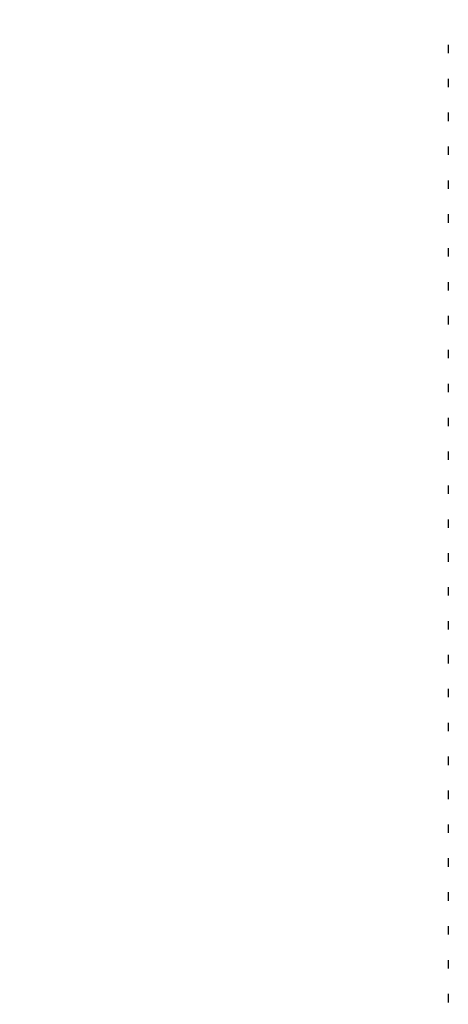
# Model space of a CAD drawing. Header units: millimetres. Extents: x 0 to 420, y 0 to 297.
# Tile 59 of 81: x 325.42 to 326.74, y 174.31 to 177.34. Entities that reach past the tile are written whole.
import ezdxf

# ---------------------------------------------------------------- set-up
doc = ezdxf.new("R2010")
doc.units = ezdxf.units.MM
doc.layers.add('QUOTE', color=174, linetype='Continuous')
doc.styles.add('SLDTEXTSTYLE3', font='TXT', dxfattribs={"width": 0.75})
doc.dimstyles.new('SLDDIMSTYLE0', dxfattribs={"dimtxt": 3, "dimasz": 3, "dimexe": 0, "dimexo": 0.0625, "dimgap": 0.75, "dimtad": 1, "dimlfac": 9.583032, "dimrnd": 1e-09, "dimzin": 12, "dimdsep": 46, "dimtxsty": 'SLDTEXTSTYLE3', "dimsah": 1, "dimcen": 0.09, "dimadec": 0, "dimazin": 3, "dimtfac": 1, "dimtdec": 3, "dimtofl": 0, "dimtmove": 0, "dimatfit": 3, "dimfxl": 0, "dimfrac": 2, "dimtolj": 1, "dimtzin": 12, "dimarcsym": 0})

# ---------------------------------------------------------------- blocks, each defined once
blk = doc.blocks.new('_D_2')
at = {"layer": 'QUOTE'}
for p, q in [((322.7898, 261.1457), (348.4196, 261.1457)), ((346.4196, 166.2801), (346.4196, 261.1457)), ((335.7879, 166.2801), (348.4196, 166.2801))]:
    blk.add_line(p, q, dxfattribs=at)
for points in [[(346.4196, 261.1457), (345.9196, 258.1457), (346.9196, 258.1457)], [(346.4196, 166.2801), (346.9196, 169.2801), (345.9196, 169.2801)]]:
    blk.add_solid(points, dxfattribs=at)
at = {"layer": 'QUOTE', "insert": (342.5524, 208.7254), "char_height": 3, "attachment_point": 1, "rotation": 90, "style": 'SLDTEXTSTYLE3'}
blk.add_mtext('909,1', dxfattribs=at)

msp = doc.modelspace()

# ---------------------------------------------------------------- linework, layer by layer
at = {"color": 7, "linetype": 'Continuous', "lineweight": 25}
for p, q in [((326.7378, 177.2603), (326.7378, 177.2343)), ((326.7378, 177.1559), (326.7378, 177.1299)), ((326.7378, 177.0516), (326.7378, 177.0256)), ((326.7378, 176.9472), (326.7378, 176.9212)), ((326.7378, 176.8429), (326.7378, 176.8169)), ((326.7378, 176.7385), (326.7378, 176.7125)), ((326.7378, 176.6342), (326.7378, 176.6082)), ((326.7378, 176.5298), (326.7378, 176.5038)), ((326.7378, 176.4255), (326.7378, 176.3995)), ((326.7378, 176.3211), (326.7378, 176.2951)), ((326.7378, 176.2168), (326.7378, 176.1908)), ((326.7378, 176.1124), (326.7378, 176.0864)), ((326.7378, 176.0081), (326.7378, 175.9821)), ((326.7378, 175.9037), (326.7378, 175.8777)), ((326.7378, 175.7994), (326.7378, 175.7733)), ((326.7378, 175.695), (326.7378, 175.669)), ((326.7378, 175.5907), (326.7378, 175.5646)), ((326.7378, 175.4863), (326.7378, 175.4603)), ((326.7378, 175.382), (326.7378, 175.3559)), ((326.7378, 175.2776), (326.7378, 175.2516)), ((326.7378, 175.1733), (326.7378, 175.1472)), ((326.7378, 175.0689), (326.7378, 175.0429)), ((326.7378, 174.9646), (326.7378, 174.9385)), ((326.7378, 174.8602), (326.7378, 174.8341)), ((326.7378, 174.7559), (326.7378, 174.7298)), ((326.7378, 174.6515), (326.7378, 174.6254)), ((326.7378, 174.5471), (326.7378, 174.5211)), ((326.7378, 174.4428), (326.7378, 174.4167)), ((326.7378, 174.3384), (326.7378, 174.3124))]:
    msp.add_line(p, q, dxfattribs=at)

# ---------------------------------------------------------------- dimensions: what is measured, and where the dimension line sits
at = {"layer": 'QUOTE'}
dim = msp.add_linear_dim(base=(346.4196, 261.1457), p1=(333.7879, 166.2801), p2=(320.7898, 261.1457), angle=90, dimstyle='SLDDIMSTYLE0', dxfattribs=at)
dim.commit()
dim.dimension.update_dxf_attribs({"geometry": '_D_2', "text_midpoint": (346.4196, 213.7129), "dimtype": 160})

doc.saveas('drawing.dxf')
